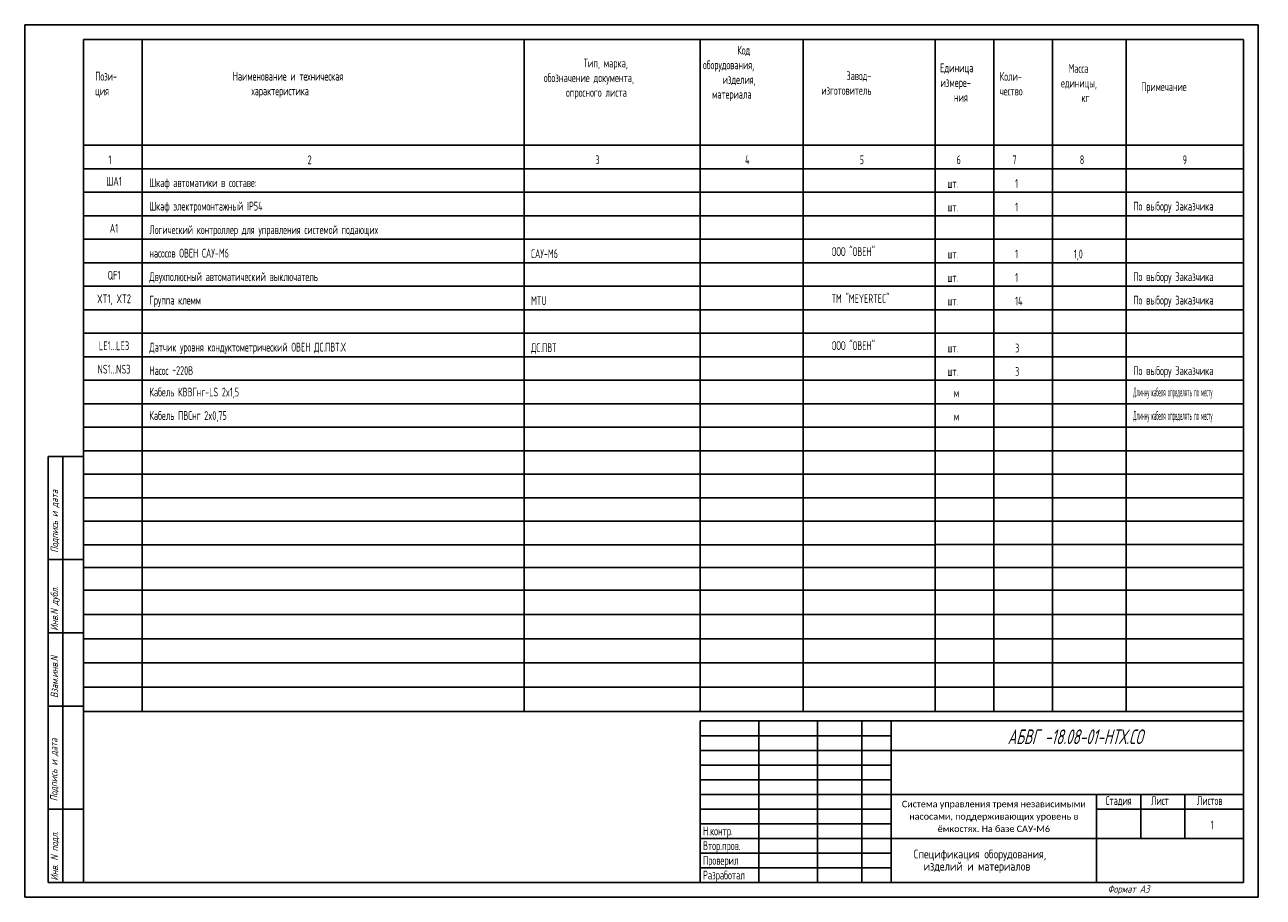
# Model space of a CAD drawing. Header units: millimetres. Extents: x 2401 to 2823, y 839 to 1136.
import ezdxf
from ezdxf.enums import TextEntityAlignment as Align

# ---------------------------------------------------------------- set-up
doc = ezdxf.new("R2010")
doc.units = ezdxf.units.MM
for name, color, linetype in [('_FORMAT OSNOVNAJA', 1, 'Continuous'), ('_FORMAT TONKAJA', 7, 'Continuous'), ('_KIP_NOVOE', 3, 'Continuous'), ('_TABLITSA OSNOVNAJA', 3, 'Continuous'), ('_TABLITSA TONKAJA', 2, 'Continuous'), ('_TEKST', 2, 'Continuous'), ('Текст', 7, 'Continuous'), ('Форматка', 4, 'Continuous')]:
    doc.layers.add(name, color=color, linetype=linetype)
doc.styles.add('35', font='Gost.shx', dxfattribs={"width": 0.7, "oblique": 15, "height": 3.5})
doc.styles.add('Arial', font='Gost.shx')
doc.styles.add('Romans8', font='Gost.shx', dxfattribs={"width": 0.8, "height": 3})

msp = doc.modelspace()

# ---------------------------------------------------------------- linework, layer by layer
msp.add_line((2820.9, 1135.91), (2400.9, 1135.91))
at = {"layer": '_FORMAT OSNOVNAJA', "color": 7}
for p, q in [((2420.9, 843.91), (2420.9, 1130.91)), ((2420.9, 1130.91), (2815.87, 1130.91)), ((2815.87, 1130.91), (2815.87, 843.91)), ((2630.87, 898.91), (2630.87, 843.91)), ((2815.87, 898.91), (2630.87, 898.91)), ((2408.87, 843.91), (2420.87, 843.91)), ((2408.87, 843.91), (2420.87, 843.91)), ((2815.87, 843.91), (2420.87, 843.91))]:
    msp.add_line(p, q, dxfattribs=at)
at = {"layer": '_FORMAT TONKAJA', "color": 7, "lineweight": -3}
for p, q in [((2400.9, 1135.91), (2400.9, 838.91)), ((2400.9, 1135.91), (2400.9, 838.91)), ((2400.9, 1135.91), (2400.9, 838.91)), ((2820.9, 1135.91), (2820.9, 838.91)), ((2820.9, 1135.91), (2820.9, 838.91)), ((2820.9, 1135.91), (2820.9, 838.91)), ((2820.9, 1135.91), (2820.9, 838.91)), ((2820.9, 1135.91), (2820.9, 838.91))]:
    msp.add_line(p, q, dxfattribs=at)
at = {"layer": '_FORMAT TONKAJA', "color": 7, "linetype": 'ByBlock', "lineweight": -3, "ltscale": 0.4}
for p in [(2400.9, 838.91), (2610.9, 838.91), (2610.9, 838.91)]:
    msp.add_line(p, (2820.9, 838.91), dxfattribs=at)
at = {"layer": '_TABLITSA OSNOVNAJA', "color": 7}
for p, q in [((2420.9, 1130.91), (2815.9, 1130.91)), ((2440.9, 1086.91), (2440.9, 1130.91)), ((2570.9, 1086.91), (2570.9, 1130.91)), ((2630.9, 1086.91), (2630.9, 1130.91)), ((2665.9, 1086.91), (2665.9, 1130.91)), ((2710.9, 1086.91), (2710.9, 1130.91)), ((2730.9, 1086.91), (2730.9, 1130.91)), ((2750.9, 1086.91), (2750.9, 1130.91)), ((2775.9, 1086.91), (2775.9, 1130.91)), ((2420.9, 1094.91), (2815.9, 1094.91)), ((2420.9, 1086.91), (2815.9, 1086.91)), ((2420.9, 1086.91), (2815.9, 1086.91)), ((2420.9, 1086.91), (2815.9, 1086.91)), ((2440.9, 1086.91), (2440.9, 902.19)), ((2570.9, 1086.91), (2570.9, 902.19)), ((2630.9, 1086.91), (2630.9, 902.19)), ((2665.9, 1086.91), (2665.9, 902.19)), ((2710.9, 1086.91), (2710.9, 902.19)), ((2730.9, 1086.91), (2730.9, 902.19)), ((2750.9, 1086.91), (2750.9, 902.19)), ((2775.9, 1086.91), (2775.9, 902.19)), ((2420.99, 935.16), (2815.9, 935.16)), ((2420.99, 926.91), (2815.9, 926.91)), ((2420.99, 926.91), (2815.9, 926.91)), ((2420.99, 918.67), (2815.9, 918.67)), ((2420.99, 918.67), (2815.9, 918.67)), ((2420.99, 918.67), (2815.9, 918.67)), ((2420.99, 910.43), (2815.9, 910.43)), ((2420.99, 910.43), (2815.9, 910.43)), ((2420.99, 910.43), (2815.9, 910.43)), ((2420.99, 902.19), (2815.9, 902.19)), ((2420.99, 902.19), (2815.9, 902.19)), ((2420.99, 902.19), (2815.9, 902.19)), ((2650.87, 898.91), (2650.87, 843.91)), ((2670.87, 843.91), (2670.87, 898.91)), ((2685.87, 898.91), (2685.87, 843.91)), ((2695.87, 843.91), (2695.87, 898.91)), ((2815.87, 888.91), (2695.87, 888.91)), ((2695.87, 873.91), (2815.87, 873.91)), ((2765.87, 873.91), (2765.87, 843.91)), ((2780.87, 858.91), (2780.87, 873.91)), ((2795.87, 873.91), (2795.87, 858.91)), ((2765.87, 868.91), (2815.87, 868.91)), ((2815.87, 858.91), (2695.87, 858.91))]:
    msp.add_line(p, q, dxfattribs=at)
at = {"layer": '_TABLITSA TONKAJA', "color": 7}
for p, q in [((2420.9, 1086.91), (2710.9, 1086.91)), ((2420.9, 1078.91), (2710.9, 1078.91)), ((2710.9, 1078.91), (2815.9, 1078.91)), ((2420.9, 1070.91), (2710.9, 1070.91)), ((2710.9, 1070.91), (2815.9, 1070.91)), ((2420.9, 1062.91), (2710.9, 1062.91)), ((2710.9, 1062.91), (2815.9, 1062.91)), ((2420.9, 1054.91), (2815.9, 1054.91)), ((2420.9, 1046.91), (2815.9, 1046.91)), ((2420.9, 1038.91), (2710.9, 1038.91)), ((2710.9, 1038.91), (2815.9, 1038.91)), ((2420.9, 1030.91), (2710.9, 1030.91)), ((2710.9, 1030.91), (2815.9, 1030.91)), ((2420.9, 1022.91), (2815.9, 1022.91)), ((2420.9, 1014.91), (2815.9, 1014.91)), ((2420.9, 1006.91), (2815.9, 1006.91)), ((2420.9, 998.91), (2815.9, 998.91)), ((2420.9, 990.91), (2710.9, 990.91)), ((2710.9, 990.91), (2815.9, 990.91)), ((2420.9, 982.91), (2815.9, 982.91)), ((2420.9, 974.91), (2815.9, 974.91)), ((2420.9, 966.91), (2815.9, 966.91)), ((2710.9, 958.91), (2420.9, 958.91)), ((2710.9, 958.94), (2815.9, 958.94)), ((2420.99, 951.16), (2710.9, 951.16)), ((2710.99, 951.16), (2815.99, 951.16)), ((2420.99, 943.4), (2710.9, 943.4)), ((2710.99, 943.4), (2815.99, 943.4)), ((2630.87, 893.91), (2695.87, 893.91)), ((2630.87, 888.91), (2695.87, 888.91)), ((2695.87, 883.91), (2630.87, 883.91)), ((2695.87, 883.91), (2630.87, 883.91)), ((2630.87, 878.91), (2695.87, 878.91)), ((2630.87, 878.91), (2695.87, 878.91)), ((2630.87, 873.91), (2695.87, 873.91)), ((2630.87, 873.91), (2695.87, 873.91)), ((2695.87, 868.91), (2630.87, 868.91)), ((2695.87, 868.91), (2630.87, 868.91)), ((2630.87, 863.91), (2695.87, 863.91)), ((2630.87, 863.91), (2695.87, 863.91)), ((2695.87, 858.91), (2630.87, 858.91)), ((2695.87, 858.91), (2630.87, 858.91)), ((2695.87, 853.91), (2630.87, 853.91)), ((2695.87, 853.91), (2630.87, 853.91)), ((2630.87, 848.91), (2695.87, 848.91)), ((2630.87, 848.91), (2695.87, 848.91))]:
    msp.add_line(p, q, dxfattribs=at)
at = {"layer": 'Форматка', "color": 7, "lineweight": -3}
for p, q in [((2420.9, 988.91), (2408.9, 988.91)), ((2408.9, 843.91), (2408.9, 988.91)), ((2413.9, 843.91), (2413.9, 988.91)), ((2420.9, 953.91), (2408.9, 953.91)), ((2420.9, 928.91), (2408.9, 928.91)), ((2420.9, 903.91), (2408.9, 903.91)), ((2420.9, 868.91), (2408.9, 868.91))]:
    msp.add_line(p, q, dxfattribs=at)

# ---------------------------------------------------------------- texts
at = {"lineweight": -3, "style": 'Arial', "oblique": 15, "width": 0.8}
msp.add_text('АБВГ -18.08-01-НТХ.СО', height=5, dxfattribs=at).set_placement((2781.55, 893.54), align=Align.MIDDLE_RIGHT)
at = {"style": 'Arial', "width": 0.8}
msp.add_text('1', height=3, dxfattribs=at).set_placement((2804.69, 862.04))
at = {"insert": (2730.87, 866.41), "char_height": 2.2, "width": 70, "attachment_point": 5, "line_spacing_factor": 0.7, "style": 'Arial'}
msp.add_mtext('\\pxsm1.15,qc;{\\fCalibri|b0|i0|c204|p34;Система управления тремя независимыми насосами, поддерживающих уровень в ёмкостях. На базе САУ-М6}', dxfattribs=at)
at = {"layer": '_KIP_NOVOE', "color": 7, "style": 'Arial'}
for s, p in [('Спецификация оборудования,', (2703.61, 852.13)), ('изделий и материалов', (2706.97, 847.97))]:
    msp.add_text(s, height=3, dxfattribs=at).set_placement(p)
at = {"layer": '_TEKST', "color": 7, "style": 'Romans8'}
for s, width, p in [('1', 0.8, (2429.9, 1088.44)), ('2', 0.8, (2497.9, 1088.45)), ('3', 0.8, (2595.9, 1088.46)), ('4', 0.8, (2646.9, 1088.47)), ('5', 0.8, (2685.9, 1088.45)), ('6', 0.8, (2718.9, 1088.45)), ('7', 0.8, (2737.9, 1088.45)), ('8', 0.8, (2760.9, 1088.45)), ('9', 0.8, (2795.9, 1088.45)), ('ША1', 0.75, (2431.29, 1081.14)), ('A1', 0.75, (2431.29, 1065.14)), ('QF1', 0.75, (2431.29, 1049.14)), ('XT1, XT2', 0.75, (2431.29, 1041.14)), ('LE1...LE3', 0.75, (2431.29, 1025.14)), ('NS1...NS3', 0.75, (2431.29, 1017.17))]:
    msp.add_text(s, height=3, dxfattribs=dict(at, width=width)).set_placement(p, align=Align.CENTER)
at = {"layer": '_TEKST', "color": 7, "ltscale": 0.5, "style": 'Romans8'}
for s, width, p in [('Шкаф автоматики в составе:', 0.8, (2443.34, 1080.67)), ('Шкаф электромонтажный IP54', 0.8, (2443.34, 1072.67)), ('По выбору Заказчика', 0.7, (2778.34, 1072.67)), ('Логический контроллер для управления системой подающих ', 0.8, (2443.34, 1064.67)), ('насосов ОВЕН САУ-М6', 0.8, (2443.34, 1056.67)), ('САУ-М6', 0.8, (2573.3, 1056.5)), ('ООО "ОВЕН"', 0.8, (2675.69, 1057.19)), ('Двухполюсный автоматический выключатель', 0.8, (2443.34, 1048.67)), ('По выбору Заказчика', 0.7, (2778.34, 1048.67)), ('Группа клемм', 0.8, (2443.34, 1040.67)), ('MTU', 0.8, (2573.3, 1040.5)), ('ТМ "MEYERTEC"', 0.8, (2675.69, 1041.19)), ('По выбору Заказчика', 0.7, (2778.34, 1040.67)), ('Датчик уровня кондуктометрический ОВЕН ДС.ПВТ.Х', 0.8, (2443.34, 1024.67)), ('ДС.ПВТ', 0.8, (2573.3, 1024.5)), ('ООО "ОВЕН"', 0.8, (2675.69, 1025.19)), ('Насос ~220В', 0.8, (2443.34, 1016.69)), ('По выбору Заказчика', 0.7, (2778.34, 1016.67)), ('Кабель КВВГнг-LS 2x1,5', 0.8, (2443.34, 1009.39)), ('Длинну кабеля определять по месту', 0.4, (2778.34, 1009.39)), ('Кабель ПВСнг 2x0,75', 0.8, (2443.34, 1001.39)), ('Длинну кабеля определять по месту', 0.4, (2778.34, 1001.39))]:
    msp.add_text(s, height=3, dxfattribs=dict(at, width=width)).set_placement(p)
at = {"layer": '_TEKST', "color": 7, "style": 'Romans8', "width": 0.8}
for s, p in [('шт.', (2715.07, 1080.37)), ('1', (2738.11, 1080.37)), ('1', (2738.11, 1072.37)), ('шт.', (2715.07, 1072.37)), ('шт.', (2715.07, 1056.37)), ('1', (2738.11, 1056.37)), ('1,0', (2758.11, 1056.37)), ('шт.', (2715.07, 1048.37)), ('1', (2738.11, 1048.37)), ('шт.', (2715.07, 1040.37)), ('14', (2738.11, 1040.37)), ('шт.', (2715.07, 1024.37)), ('3', (2738.11, 1024.37)), ('шт.', (2715.07, 1016.4)), ('3', (2738.11, 1016.4)), ('м', (2717.27, 1009.1)), ('м', (2717.27, 1001.1))]:
    msp.add_text(s, height=3, dxfattribs=at).set_placement(p)
at = {"layer": '_TEKST', "color": 7, "char_height": 3, "attachment_point": 1, "style": 'Romans8'}
for s, insert, width in [('\\pi11.602;Код \\P\\pi-0.061587;оборудования, \\P\\pi6.6527;изделия, \\P\\pi3.0625;материала', (2631.89, 1128.77), 31.6534), ('\\pi17.098;{\\W0.7;Тип, марка,\\P\\pi3.4967;обозначение документа, \\P\\pi11.066;опросного листа}', (2574.1, 1124.39), 56.7908), ('\\pi0.10366;{\\W0.7;Единица\\P\\pi0.2713;измере-\\P\\pi4.8537;ния}', (2712.43, 1122.75), 16.6643), ('\\pi4.1866;Масса\\P\\pi1.6339;единицы, \\P\\pi8.6319;кг', (2752.11, 1122.58), 22.473), ('Пози-\\Pция', (2424.9, 1119.91), 14.0945), ('Наименование и техническая\\P     характеристика', (2471.72, 1119.91), 72.8331), ('\\pi8.5956;Завод-\\P\\pi0;изготовитель', (2672.11, 1120.08), 33.2562), ('Коли-\\Pчество', (2732.88, 1119.85), 15.9524), ('Примечание', (2781.03, 1116.33), 29.0507)]:
    msp.add_mtext(s, dxfattribs=dict(at, insert=insert, width=width))
at = {"layer": 'Текст', "color": 7, "ltscale": 6.666667, "char_height": 3, "style": 'Romans8'}
for s, insert, width, attachment_point in [('Стадия', (2773.37, 873.31), 15, 2), ('\\pi3.55;Лист', (2780.87, 873.31), 15, 1), ('\\pi4.1499;Листов', (2795.87, 873.31), 20, 1)]:
    msp.add_mtext(s, dxfattribs=dict(at, insert=insert, width=width, attachment_point=attachment_point))
at = {"layer": 'Текст', "color": 7, "insert": (2631.82, 877.96), "char_height": 3, "width": 21.4279, "attachment_point": 1, "style": 'Romans8'}
msp.add_mtext('{\\W0.7;\\P\\P\\PН.контр.   \\PВтор.пров.\\PПроверил\\PРазработал}', dxfattribs=at)
at = {"layer": 'Форматка', "color": 7, "lineweight": -3, "style": '35', "oblique": 15, "width": 0.9}
for s, p in [('Подпись и дата', (2412.24, 956.16)), ('Инв.N дубл.', (2412.24, 929.62)), ('Взам.инв.N', (2412.24, 906.74)), ('Подпись и дата', (2412.04, 871.58)), ('Инв. N подл.', (2412.24, 844.55))]:
    msp.add_text(s, height=2.5, rotation=90, dxfattribs=at).set_placement(p)
at = {"layer": 'Форматка', "color": 7, "lineweight": -3, "style": '35', "oblique": 15}
msp.add_text('Формат А3', height=2.5, dxfattribs=at).set_placement((2769.59, 840.45))

doc.saveas('drawing.dxf')
